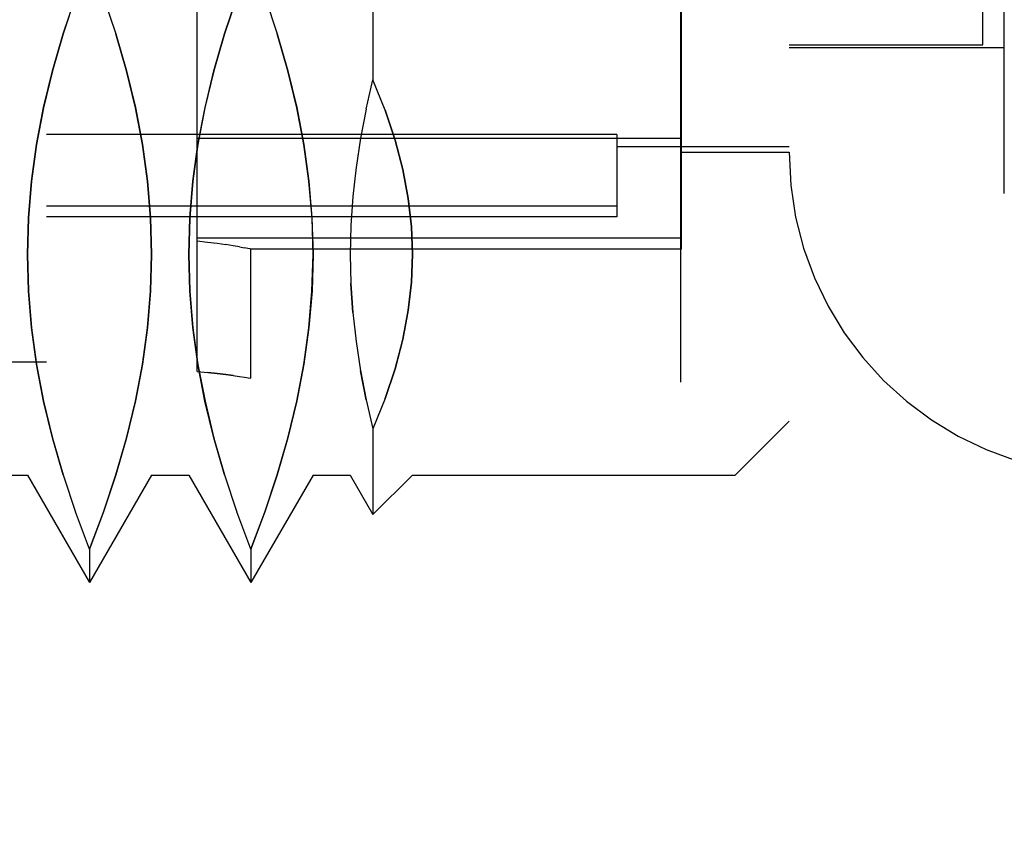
# Model space of a CAD drawing. Header units: inches. Extents: x 0 to 54.6, y 0 to 35.4.
# Tile 11 of 19: x 27.275 to 27.635, y 15.84 to 16.141. Entities that reach past the tile are written whole.
import ezdxf

# ---------------------------------------------------------------- set-up
doc = ezdxf.new("R2010")
doc.units = ezdxf.units.IN
doc.header["$LTSCALE"] = 3.005357
doc.header["$MEASUREMENT"] = 0
doc.linetypes.add('HIDDEN', pattern=[0.2, 0.1, -0.1])
doc.layers.add('DEFAULT_2', color=8, linetype='HIDDEN')
doc.layers.add('DOOR_ASSEMBLY', color=7, linetype='CONTINUOUS')

msp = doc.modelspace()

# ---------------------------------------------------------------- linework, layer by layer
at = {"layer": 'DEFAULT_2', "color": 8, "linetype": 'HIDDEN'}
msp.add_line((27.5171, 15.40759), (27.5171, 23.55276), dxfattribs=at)
at = {"layer": 'DOOR_ASSEMBLY', "color": 8, "linetype": 'HIDDEN'}
for p, q in [((27.27803, 16.52582), (27.27803, 15.97463)), ((27.32349, 16.52582), (27.32349, 15.97463)), ((27.33708, 16.52582), (27.33708, 15.97463)), ((27.38254, 16.52582), (27.38254, 15.97463)), ((27.39614, 16.52582), (27.39614, 15.97463)), ((27.41887, 16.52582), (27.41887, 15.97463)), ((27.53698, 16.52582), (27.53698, 15.97463)), ((27.55666, 16.50613), (27.55666, 15.99432)), ((27.6354, 16.07766), (27.6354, 16.48645)), ((27.28501, 16.48448), (27.28501, 16.01597)), ((27.51729, 16.05731), (27.51729, 16.44314)), ((27.40446, 16.38126), (27.40446, 16.11919)), ((27.62753, 16.13211), (27.62753, 16.36833)), ((27.34013, 16.0125), (27.34013, 16.21613)), ((27.30587, 16.14961), (27.31039, 16.13604)), ((27.36493, 16.14961), (27.36944, 16.13604)), ((27.55666, 16.13211), (27.62753, 16.13211)), ((27.55666, 16.13113), (27.6354, 16.13113)), ((27.40195, 16.10853), (27.40446, 16.11919)), ((27.40195, 16.10856), (27.39988, 16.09788)), ((27.49367, 16.09928), (27.28501, 16.09928)), ((27.51729, 16.09775), (27.34013, 16.09775)), ((27.39989, 16.09792), (27.39826, 16.08722)), ((27.49367, 16.09928), (27.49367, 16.06912)), ((27.55666, 16.09471), (27.49367, 16.09471)), ((27.51729, 16.09274), (27.55666, 16.09274)), ((27.39826, 16.08725), (27.39708, 16.07658)), ((27.49367, 16.07303), (27.28501, 16.07303)), ((27.49367, 16.06912), (27.28501, 16.06912)), ((27.34013, 16.06137), (27.51729, 16.06137)), ((27.34013, 16.06035), (27.34396, 16.0599)), ((27.34394, 16.0599), (27.34747, 16.05945)), ((27.34745, 16.05945), (27.3506, 16.05898)), ((27.35333, 16.05853), (27.35059, 16.05898)), ((27.35561, 16.05813), (27.35332, 16.05853)), ((27.35561, 16.05813), (27.35742, 16.05779)), ((27.51729, 16.05731), (27.35954, 16.05731)), ((27.35981, 16.01011), (27.35981, 16.05737)), ((27.39708, 16.03411), (27.39637, 16.04474)), ((27.39826, 16.02348), (27.39989, 16.01279)), ((27.28501, 16.01597), (27.24564, 16.01597)), ((26.91887, 16.01007), (27.35954, 16.01007)), ((27.35336, 16.01104), (27.35565, 16.01071)), ((27.35563, 16.01072), (27.35745, 16.01044)), ((27.35744, 16.01044), (27.35955, 16.01011)), ((27.3598, 16.01007), (27.35954, 16.01011)), ((27.40195, 16.00214), (27.39989, 16.01279)), ((27.55666, 15.99432), (27.53698, 15.97463)), ((27.40446, 15.99152), (27.40446, 15.96022)), ((27.26443, 15.97463), (27.27803, 15.97463)), ((27.27803, 15.97463), (27.30076, 15.93526)), ((27.29112, 15.97467), (27.29564, 15.9611)), ((27.32349, 15.97463), (27.30076, 15.93526)), ((27.32349, 15.97463), (27.33708, 15.97463)), ((27.33708, 15.97463), (27.35981, 15.93526)), ((27.35018, 15.97467), (27.3547, 15.9611)), ((27.38254, 15.97463), (27.35981, 15.93526)), ((27.38254, 15.97463), (27.39614, 15.97463)), ((27.39614, 15.97463), (27.40446, 15.96022)), ((27.41887, 15.97463), (27.40446, 15.96022)), ((27.41887, 15.97463), (27.53698, 15.97463)), ((27.30076, 15.94753), (27.29563, 15.96111)), ((27.35981, 15.94753), (27.35469, 15.96111)), ((27.30076, 15.94753), (27.30076, 15.93526)), ((27.35981, 15.94753), (27.35981, 15.93526))]:
    msp.add_line(p, q, dxfattribs=at)
for points in [[(27.27803, 16.05535), (27.27842, 16.06877), (27.27954, 16.08219), (27.2814, 16.09562), (27.28397, 16.10906), (27.28723, 16.12255), (27.29114, 16.13607), (27.29564, 16.14961), (27.30076, 16.16317)], [(27.30076, 16.16317), (27.29563, 16.14959), (27.29112, 16.13604), (27.28721, 16.1225), (27.28394, 16.10899), (27.28138, 16.09554), (27.27952, 16.08212), (27.27841, 16.06873), (27.27803, 16.05535)], [(27.33708, 16.05535), (27.33747, 16.06877), (27.33859, 16.08219), (27.34045, 16.09562), (27.34302, 16.10906), (27.34628, 16.12255), (27.35019, 16.13607), (27.3547, 16.14961), (27.35981, 16.16317)], [(27.35981, 16.16317), (27.35469, 16.14959), (27.35018, 16.13604), (27.34626, 16.1225), (27.343, 16.10899), (27.34043, 16.09554), (27.33858, 16.08212), (27.33746, 16.06873), (27.33708, 16.05535)], [(27.31038, 16.13607), (27.31428, 16.12255), (27.31755, 16.10907), (27.32012, 16.09562), (27.32198, 16.08219), (27.3231, 16.06877), (27.32349, 16.05535)], [(27.32349, 16.05535), (27.32311, 16.06872), (27.32199, 16.08212), (27.32014, 16.09554), (27.31757, 16.10899), (27.31431, 16.1225), (27.31039, 16.13604)], [(27.36943, 16.13607), (27.37334, 16.12255), (27.3766, 16.10907), (27.37917, 16.09562), (27.38103, 16.08219), (27.38215, 16.06877), (27.38254, 16.05535)], [(27.38254, 16.05535), (27.38216, 16.06872), (27.38105, 16.08212), (27.37919, 16.09554), (27.37663, 16.10899), (27.37336, 16.1225), (27.36944, 16.13604)], [(27.41887, 16.05535), (27.41851, 16.06546), (27.41735, 16.0758), (27.41539, 16.08638), (27.4126, 16.09715), (27.40895, 16.10809), (27.40446, 16.11919)], [(27.40894, 16.10812), (27.41258, 16.09721), (27.41538, 16.08643), (27.41735, 16.07585), (27.41851, 16.06549), (27.41887, 16.05535)], [(27.39708, 16.07659), (27.39637, 16.06596), (27.39614, 16.05535)], [(27.35981, 16.05732), (27.35954, 16.05737), (27.35874, 16.05753), (27.35742, 16.05779)], [(27.29112, 15.97467), (27.28721, 15.98821), (27.28394, 16.00171), (27.28138, 16.01517), (27.27952, 16.02858), (27.27841, 16.04198), (27.27803, 16.05535)], [(27.27803, 16.05535), (27.27842, 16.04194), (27.27954, 16.02852), (27.2814, 16.01509), (27.28397, 16.00164), (27.28723, 15.98815), (27.29114, 15.97464)], [(27.32349, 16.05535), (27.32311, 16.04198), (27.32199, 16.02858), (27.32014, 16.01517), (27.31757, 16.00172), (27.31431, 15.98821), (27.31039, 15.97467), (27.30588, 15.96111), (27.30076, 15.94753)], [(27.30076, 15.94753), (27.30587, 15.9611), (27.31038, 15.97464), (27.31428, 15.98815), (27.31755, 16.00164), (27.32012, 16.01509), (27.32198, 16.02851), (27.3231, 16.04194), (27.32349, 16.05535)], [(27.35018, 15.97467), (27.34626, 15.98821), (27.343, 16.00171), (27.34043, 16.01517), (27.33858, 16.02858), (27.33746, 16.04198), (27.33708, 16.05535)], [(27.33708, 16.05535), (27.33747, 16.04194), (27.33859, 16.02852), (27.34045, 16.01509), (27.34302, 16.00164), (27.34628, 15.98815), (27.35019, 15.97464)], [(27.38254, 16.05535), (27.38216, 16.04198), (27.38105, 16.02858), (27.37919, 16.01517), (27.37663, 16.00172), (27.37336, 15.98821), (27.36944, 15.97467), (27.36494, 15.96111), (27.35981, 15.94753)], [(27.35981, 15.94753), (27.36493, 15.9611), (27.36943, 15.97464), (27.37334, 15.98815), (27.3766, 16.00164), (27.37917, 16.01509), (27.38103, 16.02851), (27.38215, 16.04194), (27.38254, 16.05535)], [(27.39614, 16.05535), (27.39638, 16.04475), (27.39708, 16.03412), (27.39826, 16.02345)], [(27.41887, 16.05535), (27.41851, 16.04524), (27.41735, 16.0349), (27.41539, 16.02433), (27.4126, 16.01355), (27.40895, 16.00262), (27.40446, 15.99152)], [(27.40894, 16.00259), (27.41258, 16.0135), (27.41538, 16.02427), (27.41735, 16.03486), (27.41851, 16.04521), (27.41887, 16.05535)], [(27.34013, 16.0125), (27.34402, 16.01214), (27.34752, 16.01177), (27.35066, 16.0114), (27.35338, 16.01104)], [(27.35336, 16.01104), (27.35063, 16.0114), (27.34749, 16.01178), (27.34399, 16.01215)], [(27.39988, 16.01283), (27.40195, 16.00218), (27.40446, 15.99152)]]:
    msp.add_lwpolyline(points, dxfattribs=at)
msp.add_arc((27.67477, 16.09274), 0.11811, 180, 270, dxfattribs=at)

doc.saveas('drawing.dxf')
